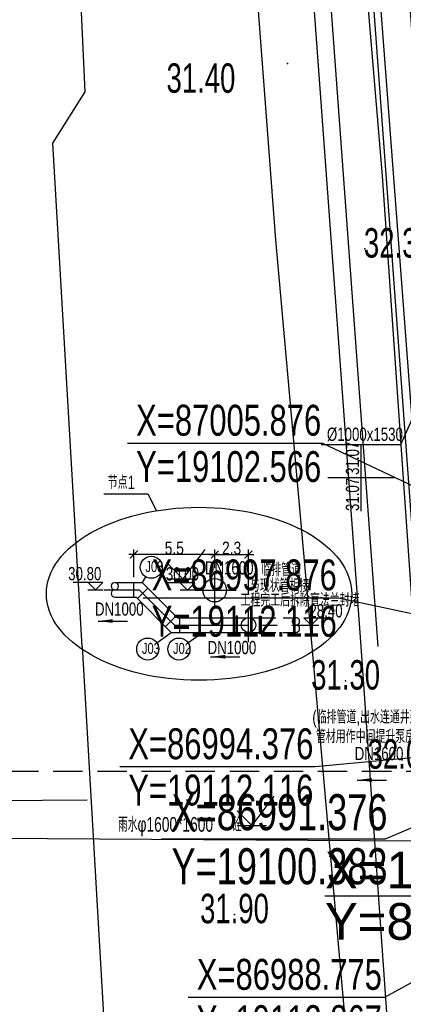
# Model space of a CAD drawing. Header units: millimetres. Extents: x 1371 to 38096, y 232 to 174236.
# Tile 19 of 84: x 19065 to 19091, y 86976 to 87043. Entities that reach past the tile are written whole.
import ezdxf
from ezdxf.enums import TextEntityAlignment as Align

# ---------------------------------------------------------------- set-up
doc = ezdxf.new("R2010")
doc.units = ezdxf.units.MM
doc.header["$LTSCALE"] = 10
for name, pattern in [('CENTRE', [2, 1.25, -0.25, 0.25, -0.25]), ('CONTINOUS', [0]), ('DASHED', [0.75, 0.5, -0.25])]:
    doc.linetypes.add(name, pattern=pattern)
for name, color, linetype in [('0提标-单体编号-管线图', 2, 'Continuous'), ('0提标-坐标', 3, 'Continuous'), ('0提标-尺寸标注-平面 定位图', 3, 'Continuous'), ('0提标-管-中水管', 2, '回用管'), ('0提标-管-工艺管', 1, '工艺管'), ('0提标-管-工艺管标注', 2, 'CONTINOUS'), ('0提标-管-管位', 3, 'CONTINOUS'), ('0提标-管-给水管标注', 3, 'CONTINOUS'), ('0提标-管-雨水插旗', 2, 'Continuous'), ('dx', 8, 'Continuous'), ('LOCKUP', 7, 'Continuous'), ('坐标', 7, 'Continuous'), ('雨水', 180, 'Continuous')]:
    doc.layers.add(name, color=color, linetype=linetype)
doc.styles.add('SMEDI', font='smsim1.shx', dxfattribs={"width": 0.75, "bigfont": 'smfs.shx'})
doc.styles.add('SMEDI1', font='smsim.shx', dxfattribs={"width": 0.75, "bigfont": 'smfs.shx'})
doc.styles.add('SMEDI_KC', font='smsim1.shx', dxfattribs={"width": 0.8, "bigfont": 'smfs.shx'})
doc.styles.add('songti', font='txt', dxfattribs={"width": 0.75})
doc.styles.get("Standard").update_dxf_attribs({"font": 'smsim.shx', "bigfont": 'smfs.shx'})
doc.styles.add('宋体', font='smsim1.shx', dxfattribs={"bigfont": 'smfs.shx'})
doc.styles.add('黑体', font='smsim.shx', dxfattribs={"width": 0.75, "bigfont": 'smfs.shx'})
doc.linetypes.add('回用管', pattern='A,4,-0.5,["HY",songti,S=0.4,R=0,X=-0.2,Y=-0.2],-0.7', length=5.2)
doc.linetypes.add('工艺管', pattern='A,4,-0.5,["W",songti,S=0.4,R=0,X=-0.2,Y=-0.2],-0.7', length=5.2)
doc.dimstyles.new('1-350', dxfattribs={"dimscale": 0.35, "dimtxt": 2.5, "dimasz": 1.5, "dimexe": 1, "dimexo": 1, "dimgap": 0, "dimtad": 1, "dimzin": 9, "dimdsep": 46, "dimtxsty": 'SMEDI_KC', "dimblk": 'ARCHTICK', "dimcen": 0, "dimdle": 1, "dimclrd": 7, "dimclre": 7, "dimclrt": 256, "dimadec": 0, "dimazin": 2, "dimtfac": 1, "dimtmove": 2, "dimatfit": 3, "dimfxl": 0, "dimtolj": 1, "dimtzin": 0, "dimarcsym": 0})
doc.dimstyles.new('1-700', dxfattribs={"dimscale": 0.7, "dimtxt": 3, "dimasz": 1, "dimexe": 0.5, "dimexo": 0.5, "dimgap": 0, "dimtad": 1, "dimdsep": 46, "dimtxsty": 'SMEDI', "dimblk1": 'ARCHTICK', "dimblk2": 'ARCHTICK', "dimsah": 1, "dimcen": 0, "dimclrd": 7, "dimclre": 7, "dimclrt": 3, "dimazin": 0, "dimtfac": 1, "dimtix": 1, "dimtmove": 2, "dimatfit": 3, "dimldrblk": 'ARCHTICK', "dimfxl": 0, "dimtolj": 1, "dimtzin": 0, "dimarcsym": 0})
doc.dimstyles.new('ISO-25', dxfattribs={"dimtxt": 2.5, "dimasz": 2.5, "dimexe": 1.25, "dimexo": 0.625, "dimgap": 0.2, "dimtad": 1, "dimtxsty": 'Standard', "dimcen": 2.5, "dimadec": 0, "dimazin": 0, "dimtfac": 1, "dimtmove": 0, "dimatfit": 3, "dimfxl": 0, "dimarcsym": 0})

# ---------------------------------------------------------------- blocks, each defined once
blk = doc.blocks.new('*U325')
at = {"layer": 'dx', "ltscale": 0.3}
blk.add_line((19083.158, 87112.956), (19089.818, 87032.008), dxfattribs=at)
at = {"layer": 'dx', "linetype": 'Continuous', "ltscale": 0.5}
for p, q in [((19076.778, 87103.737), (19082.575, 87027.669)), ((19093.029, 87000), (19087.349, 87075.413)), ((19088.41, 87000), (19082.898, 87074.817)), ((19069.63, 87037.719), (19068.362, 87065.071)), ((19089.554, 87000), (19086.115, 87047.018)), ((19067.432, 87034.247), (19069.63, 87037.719)), ((19069.413, 87000), (19067.432, 87034.247)), ((19089.818, 87032.008), (19092.045, 87000)), ((19082.575, 87027.669), (19085.041, 87000)), ((19069.413, 87000), (19071.164, 86969.744)), ((19085.041, 87000), (19090.335, 86940.276)), ((19090.687, 86967.245), (19088.41, 87000)), ((19046.448, 86989.433), (19069.767, 86989.572))]:
    blk.add_line(p, q, dxfattribs=at)
at = {"layer": 'dx', "linetype": 'Continuous', "flags": 128}
for points in [[(19077.772, 87006.609), (19076.272, 87004.609)], [(19075.272, 87005.609), (19076.272, 87004.609)], [(19075.272, 87004.609), (19077.272, 87004.609)], [(19082.466, 86989.833), (19080.966, 86987.833)], [(19079.966, 86988.833), (19080.966, 86987.833)], [(19079.966, 86987.833), (19081.966, 86987.833)]]:
    blk.add_lwpolyline(points, dxfattribs=at)
at = {"layer": 'dx', "ltscale": 0.3}
for p in [(19083.397, 87039.653, 31.4), (19083.397, 87039.653, 31.4), (19088.659, 87027.059, 32.3), (19088.659, 87027.059, 32.3), (19076.272, 87004.609), (19087.34, 86997.683, 31.3), (19087.34, 86997.683, 31.3), (19091.182, 86992.304, 32), (19091.182, 86992.304, 32), (19080.966, 86987.833), (19079.785, 86981.792, 31.9), (19079.785, 86981.792, 31.9)]:
    blk.add_point(p, dxfattribs=at)
at = {"layer": 'dx', "ltscale": 0.3, "style": '黑体', "width": 0.7}
for s, p in [('31.40', (19077.501, 87038.666, 31.4)), ('32.30', (19090.93, 87027.459, 32.3)), ('31.30', (19087.34, 86998.083, 31.3)), ('32.00', (19091.182, 86992.704, 32)), ('31.90', (19079.785, 86982.192, 31.9))]:
    blk.add_text(s, height=2, dxfattribs=at).set_placement(p, align=Align.MIDDLE)
blk = doc.blocks.new('_ARCHTICK')
at = {"color": 0, "linetype": 'ByBlock', "const_width": 0.15}
blk.add_lwpolyline([(-0.5, -0.5), (0.5, 0.5)], dxfattribs=at)
blk = doc.blocks.new('*D301')
at = {"layer": '0提标-管-管位', "color": 7, "lineweight": -2, "ltscale": 0.3}
for p, q in [((19078.44, 87005.347), (19078.44, 87006.61)), ((19080.74, 87003.617), (19080.74, 87006.61)), ((19078.09, 87006.26), (19081.09, 87006.26))]:
    blk.add_line(p, q, dxfattribs=at)
at = {"layer": 'Defpoints', "color": 0, "ltscale": 0.3}
for p in [(19080.74, 87006.26), (19078.44, 87004.997), (19080.74, 87003.267)]:
    blk.add_point(p, dxfattribs=at)
at = {"layer": '0提标-管-管位', "color": 7, "lineweight": -2, "ltscale": 0.3, "xscale": 0.5249999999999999, "yscale": 0.5249999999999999, "zscale": 0.5249999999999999, "rotation": 180}
blk.add_blockref('_ARCHTICK', (19078.44, 87006.26), dxfattribs=at)
at = {"layer": '0提标-管-管位', "color": 7, "lineweight": -2, "ltscale": 0.3, "xscale": 0.5249999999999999, "yscale": 0.5249999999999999, "zscale": 0.5249999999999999}
blk.add_blockref('_ARCHTICK', (19080.74, 87006.26), dxfattribs=at)
at = {"layer": '0提标-管-管位', "ltscale": 0.3, "insert": (19079.59, 87006.698), "char_height": 0.875, "attachment_point": 5, "style": 'SMEDI_KC'}
blk.add_mtext('\\A1;2.3', dxfattribs=at)
blk = doc.blocks.new('*D299')
at = {"layer": '0提标-管-管位', "color": 7, "lineweight": -2, "ltscale": 0.3}
for p, q in [((19072.94, 87004.718), (19072.94, 87006.61)), ((19078.44, 87005.347), (19078.44, 87006.61)), ((19078.79, 87006.26), (19072.59, 87006.26))]:
    blk.add_line(p, q, dxfattribs=at)
at = {"layer": 'Defpoints', "color": 0, "ltscale": 0.3}
for p in [(19072.94, 87006.26), (19078.44, 87004.997), (19072.94, 87004.368)]:
    blk.add_point(p, dxfattribs=at)
at = {"layer": '0提标-管-管位', "color": 7, "lineweight": -2, "ltscale": 0.3, "xscale": 0.5249999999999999, "yscale": 0.5249999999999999, "zscale": 0.5249999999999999, "rotation": 180}
blk.add_blockref('_ARCHTICK', (19072.94, 87006.26), dxfattribs=at)
at = {"layer": '0提标-管-管位', "color": 7, "lineweight": -2, "ltscale": 0.3, "xscale": 0.5249999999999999, "yscale": 0.5249999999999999, "zscale": 0.5249999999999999}
blk.add_blockref('_ARCHTICK', (19078.44, 87006.26), dxfattribs=at)
at = {"layer": '0提标-管-管位', "ltscale": 0.3, "insert": (19075.69, 87006.698), "char_height": 0.875, "attachment_point": 5, "style": 'SMEDI_KC'}
blk.add_mtext('\\A1;5.5', dxfattribs=at)
blk = doc.blocks.new('*U202')
blk.add_line((0, 0), (-13.347, 0))
at = {"style": 'SMEDI1', "width": 0.75}
blk.add_text(' X=86988.775 ', height=2.1, dxfattribs=at).set_placement((-13.347, 0.525))
blk.add_text(' Y=19112.867 ', height=2.1, dxfattribs=at).set_placement((-13.347, -0.525), align=Align.TOP_LEFT)
blk = doc.blocks.new('*U193')
blk.add_line((0, 0), (-13.285, 0))
at = {"style": 'SMEDI1', "width": 0.75}
blk.add_text(' X=86994.376 ', height=2.1, dxfattribs=at).set_placement((-13.285, 0.525))
blk.add_text(' Y=19112.116 ', height=2.1, dxfattribs=at).set_placement((-13.285, -0.525), align=Align.TOP_LEFT)
blk = doc.blocks.new('*U192')
blk.add_line((0, 0), (-13.285, 0))
at = {"style": 'SMEDI1', "width": 0.75}
blk.add_text(' X=86997.876 ', height=2.1, dxfattribs=at).set_placement((-13.285, 0.525))
blk.add_text(' Y=19112.116 ', height=2.1, dxfattribs=at).set_placement((-13.285, -0.525), align=Align.TOP_LEFT)
blk = doc.blocks.new('*U191')
blk.add_line((0, 0), (-13.285, 0))
at = {"style": 'SMEDI1', "width": 0.75}
blk.add_text(' X=87005.876 ', height=2.1, dxfattribs=at).set_placement((-13.285, 0.525))
blk.add_text(' Y=19102.566 ', height=2.1, dxfattribs=at).set_placement((-13.285, -0.525), align=Align.TOP_LEFT)
blk = doc.blocks.new('*D177')
at = {"layer": '0提标-尺寸标注-平面 定位图', "color": 7, "lineweight": -2}
for p, q in [((19092.933, 87060.86), (19090.132, 87060.655)), ((19093.126, 87024.593), (19090.481, 87060.68)), ((19095.578, 87024.772), (19092.777, 87024.567))]:
    blk.add_line(p, q, dxfattribs=at)
at = {"layer": 'Defpoints', "color": 0}
for p in [(19093.282, 87060.886), (19090.481, 87060.68), (19095.927, 87024.798)]:
    blk.add_point(p, dxfattribs=at)
at = {"layer": '0提标-尺寸标注-平面 定位图', "color": 7, "lineweight": -2, "xscale": 0.7, "yscale": 0.7, "zscale": 0.7}
for p, rotation in [((19090.481, 87060.68), 94.19249440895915), ((19093.126, 87024.593), 274.1924944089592)]:
    blk.add_blockref('_ARCHTICK', p, dxfattribs=dict(at, rotation=rotation))
at = {"layer": '0提标-尺寸标注-平面 定位图', "color": 3, "insert": (19092.851, 87042.713), "char_height": 2.1, "attachment_point": 5, "rotation": 274.19249, "style": 'SMEDI'}
blk.add_mtext('\\A1;36', dxfattribs=at)
blk = doc.blocks.new('*U154')
blk.add_line((0, 0), (-15.207, 0))
at = {"style": 'SMEDI1', "width": 0.75}
blk.add_text(' X=86991.376 ', height=2.45, dxfattribs=at).set_placement((-15.207, 0.613))
blk.add_text(' Y=19100.383 ', height=2.45, dxfattribs=at).set_placement((-15.207, -0.612), align=Align.TOP_LEFT)
blk = doc.blocks.new('*D10')
at = {"layer": '0提标-尺寸标注-平面 定位图', "color": 0, "lineweight": -2}
for p, q in [((19070.123, 87304.606), (19081.931, 87143.532)), ((19073.467, 87303.848), (19069.199, 87303.536)), ((19094.279, 86975.079), (19082.472, 87136.152)), ((19097.476, 86976.316), (19093.208, 86976.003))]:
    blk.add_line(p, q, dxfattribs=at)
at = {"layer": 'Defpoints', "color": 0}
for p in [(19074.464, 87303.921), (19070.196, 87303.609), (19098.473, 86976.389)]:
    blk.add_point(p, dxfattribs=at)
at = {"layer": '0提标-尺寸标注-平面 定位图', "color": 0, "lineweight": -2, "xscale": 1.5, "yscale": 1.5, "zscale": 1.5}
for p, rotation in [((19070.196, 87303.609), 94.19249440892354), ((19094.206, 86976.076), 274.1924944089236)]:
    blk.add_blockref('_ARCHTICK', p, dxfattribs=dict(at, rotation=rotation))
at = {"layer": '0提标-尺寸标注-平面 定位图', "color": 3, "insert": (19083.198, 87139.915), "char_height": 4, "attachment_point": 5, "rotation": 274.19249, "style": 'SMEDI'}
blk.add_mtext('328', dxfattribs=at)
blk = doc.blocks.new('*U324')
at = {"ltscale": 0.3}
for p, q in [((19079.94, 87000.868), (19079.94, 87002.068)), ((19081.54, 87000.868), (19081.54, 87002.068))]:
    blk.add_line(p, q, dxfattribs=at)
for points in [[(19079.99, 87000.868), (19079.99, 87002.068), (19079.89, 87002.068), (19079.89, 87000.868)], [(19081.49, 87000.868), (19081.49, 87002.068), (19081.59, 87002.068), (19081.59, 87000.868)]]:
    blk.add_lwpolyline(points, close=True, dxfattribs=at)
at = {"layer": '0提标-单体编号-管线图', "ltscale": 0.3}
for p, q in [((19073.737, 87004.758), (19073.502, 87004.368)), ((19074.497, 87000.266), (19075.488, 87000.968)), ((19076.614, 87000.266), (19077.604, 87000.968))]:
    blk.add_line(p, q, dxfattribs=at)
for centre in [(19074.124, 87005.4), (19073.885, 86999.833), (19076.002, 86999.833)]:
    blk.add_circle(centre, 0.75, dxfattribs=at)
at = {"layer": '0提标-管-中水管', "color": 5, "linetype": 'CENTRE', "ltscale": 0.4}
for p, q in [((19078.44, 87002.676), (19078.44, 87004.997)), ((19070.903, 87003.868), (19073.295, 87003.868)), ((19073.295, 87003.868), (19075.695, 87001.468)), ((19077.112, 87003.836), (19079.906, 87003.836)), ((19080.74, 87000.308), (19080.74, 87002.629)), ((19075.695, 87001.468), (19084.452, 87001.468))]:
    blk.add_line(p, q, dxfattribs=at)
at = {"layer": '0提标-管-中水管', "linetype": 'Continuous', "ltscale": 0.4}
for p, q in [((19071.65, 87004.368), (19073.502, 87004.368)), ((19072.94, 87003.368), (19072.94, 87004.368)), ((19073.192, 87003.263), (19073.899, 87003.971)), ((19073.502, 87004.368), (19075.902, 87001.968)), ((19071.65, 87003.368), (19073.088, 87003.368)), ((19073.088, 87003.368), (19075.488, 87000.968)), ((19075.797, 87002.073), (19075.09, 87001.366)), ((19075.902, 87001.968), (19079.89, 87001.968)), ((19076.05, 87001.968), (19076.05, 87000.968)), ((19079.99, 87001.968), (19081.49, 87001.968)), ((19081.54, 87000.968), (19081.54, 87001.968)), ((19075.488, 87000.968), (19079.89, 87000.968)), ((19079.99, 87000.968), (19081.49, 87000.968))]:
    blk.add_line(p, q, dxfattribs=at)
at = {"layer": '0提标-管-中水管', "color": 7, "linetype": 'DASHED', "ltscale": 0.2}
for p, q in [((19081.59, 87001.968), (19083.965, 87001.968)), ((19081.59, 87000.968), (19083.965, 87000.968))]:
    blk.add_line(p, q, dxfattribs=at)
at = {"layer": '0提标-管-中水管', "linetype": 'Continuous', "ltscale": 0.4}
for centre, radius in [((19078.44, 87003.836), 0.8), ((19080.74, 87001.468), 0.5)]:
    blk.add_circle(centre, radius, dxfattribs=at)
for centre, start, end in [((19071.65, 87004.118), 90, 270), ((19071.65, 87004.118), 270, 90), ((19071.65, 87003.618), 90, 270)]:
    blk.add_arc(centre, 0.25, start, end, dxfattribs=at)
at = {"layer": '0提标-管-中水管', "color": 7, "linetype": 'DASHED', "ltscale": 0.2}
for centre, start, end in [((19083.965, 87001.718), 90, 270), ((19083.965, 87001.718), 270, 90), ((19083.965, 87001.218), 270, 90)]:
    blk.add_arc(centre, 0.25, start, end, dxfattribs=at)
at = {"layer": '0提标-管-工艺管', "linetype": 'DASHED', "ltscale": 0.4}
blk.add_lwpolyline([(19038.176, 86989.257), (19040.457, 86991.538), (19132.589, 86991.538)], dxfattribs=at)
at = {"layer": '0提标-管-工艺管标注', "ltscale": 0.3}
blk.add_line((19088.133, 86990.93), (19090.133, 86990.93), dxfattribs=at)
blk.add_lwpolyline([(19088.133, 86990.93, 0, 0.25, 0), (19089.133, 86990.93, 0, 0, 0)], format="xyseb", dxfattribs=at)
at = {"layer": '0提标-管-给水管标注', "ltscale": 0.3}
for p, q in [((19070.89, 87010.4), (19073.884, 87010.4)), ((19073.884, 87010.4), (19074.478, 87009.242)), ((19069.821, 87004.368), (19070.321, 87003.868)), ((19070.821, 87004.368), (19070.321, 87003.868)), ((19076.096, 87004.336), (19076.596, 87003.836)), ((19077.096, 87004.336), (19076.596, 87003.836)), ((19069.805, 87003.868), (19070.836, 87003.868)), ((19077.112, 87003.836), (19076.081, 87003.836)), ((19084.499, 87001.968), (19084.999, 87001.468)), ((19085.499, 87001.968), (19084.999, 87001.468)), ((19070.504, 87001.74), (19072.504, 87001.74)), ((19084.484, 87001.468), (19085.515, 87001.468)), ((19078.158, 86999.311), (19080.158, 86999.311))]:
    blk.add_line(p, q, dxfattribs=at)
for points in [[(19070.821, 87004.368), (19068.821, 87004.368)], [(19077.096, 87004.336), (19075.096, 87004.336)], [(19084.499, 87001.968), (19086.499, 87001.968)]]:
    blk.add_lwpolyline(points, dxfattribs=at)
for points in [[(19070.504, 87001.74, 0, 0.25, 0), (19071.504, 87001.74, 0, 0, 0)], [(19078.158, 86999.311, 0, 0.25, 0), (19079.158, 86999.311, 0, 0, 0)]]:
    blk.add_lwpolyline(points, format="xyseb", dxfattribs=at)
blk.add_ellipse((19077.374, 87003.593), major_axis=(10.384, 0), ratio=0.56653, dxfattribs=at)
at = {"layer": '0提标-管-雨水插旗', "color": 7, "ltscale": 0.5}
for p, q in [((19091.089, 87013.736), (19096.978, 87026.88)), ((19085.689, 87013.736), (19091.089, 87013.736)), ((19088.389, 87013.736), (19088.389, 87011.475)), ((19088.389, 87011.475), (19086.129, 87011.475)), ((19088.389, 87011.475), (19088.389, 87009.215)), ((19090.65, 87011.475), (19088.389, 87011.475))]:
    blk.add_line(p, q, dxfattribs=at)
at = {"layer": '雨水', "linetype": 'Continuous', "elevation": 32.882, "flags": 128}
blk.add_lwpolyline([(19102.486, 86986.713), (19038.709, 86987.111)], dxfattribs=at)
at = {"layer": '0提标-坐标', "ltscale": 0.3}
for name, p in [('*U191', (19085.794, 87013.823)), ('*U192', (19086.852, 87003.302)), ('*U193', (19085.262, 86991.821)), ('*U154', (19090.026, 86986.903)), ('*U202', (19089.981, 86976.139))]:
    blk.add_blockref(name, p, dxfattribs=at)
at = {"layer": '0提标-单体编号-管线图', "ltscale": 0.3, "style": 'SMEDI', "width": 0.75}
for s, p in [('J03', (19073.728, 87005.073)), ('J03', (19073.49, 86999.506)), ('J02', (19075.606, 86999.506))]:
    blk.add_text(s, height=0.75, dxfattribs=at).set_placement(p)
at = {"layer": '0提标-管-工艺管标注', "ltscale": 0.3, "style": 'SMEDI', "width": 0.75}
for s, p in [('(临排管道,出水连通井建成后,拆除', (19085.076, 86994.77, 33.044)), ('管材用作中间提升泵房进水管。)', (19085.319, 86993.443, 33.044)), ('DN1600', (19087.961, 86992.281, 33.044))]:
    blk.add_text(s, height=0.9, dxfattribs=at).set_placement(p)
at = {"layer": '0提标-管-给水管标注', "ltscale": 0.3, "style": 'SMEDI', "width": 0.75}
for s, p in [('节点1', (19071.163, 87010.722)), ('30.80', (19068.469, 87004.514)), ('30.00', (19075.114, 87004.496)), ('DN1600', (19077.769, 87004.91)), ('临排管道', (19081.612, 87004.791)), ('与现状管相接', (19080.833, 87003.709)), ('工程完工后拆除盲法兰封堵', (19080.19, 87002.72)), ('DN1000', (19070.291, 87002.106)), ('28.40', (19084.879, 87001.988)), ('DN1000', (19077.953, 86999.49))]:
    blk.add_text(s, height=0.9, dxfattribs=at).set_placement(p)
at = {"layer": '0提标-管-雨水插旗', "ltscale": 10, "style": 'SMEDI1', "width": 0.75}
blk.add_text('%%C1000x1530', height=0.9, dxfattribs=at).set_placement((19086.07, 87013.992))
for p in [(19088.259, 87011.676), (19088.259, 87009.22)]:
    blk.add_text('31.07', height=0.9, rotation=90, dxfattribs=at).set_placement(p)
at = {"layer": '坐标', "insert": (19105.923, 86983.062), "char_height": 2.5, "attachment_point": 6}
blk.add_mtext('\\SX=19099.151/Y=86976.752', dxfattribs=at)
at = {"layer": '雨水', "linetype": 'Continuous', "ltscale": 0.3, "style": '宋体', "width": 0.7}
blk.add_text('雨水φ1600*1600     砼', height=1, rotation=0.01273, dxfattribs=at).set_placement((19071.86, 86987.411, 25.55))
at = {"layer": '0提标-尺寸标注-平面 定位图'}
dim = blk.add_linear_dim(base=(19070.196, 87303.609), p1=(19098.473, 86976.389), p2=(19074.464, 87303.921), angle=94.19249, dimstyle='ISO-25', dxfattribs=at)
dim.commit()
dim.dimension.update_dxf_attribs({"geometry": '*D10', "text_midpoint": (19083.198, 87139.915), "dimtype": 161})
dim = blk.add_aligned_dim(p1=(19095.927, 87024.798), p2=(19093.282, 87060.886), distance=2.809, dimstyle='1-700', dxfattribs=at)
dim.commit()
dim.dimension.update_dxf_attribs({"geometry": '*D177', "text_midpoint": (19092.851, 87042.713)})
at = {"layer": '0提标-管-管位', "ltscale": 0.3}
for base, p2, picture, middle in [((19072.94, 87006.26), (19072.94, 87004.368), '*D299', (19075.69, 87006.698)), ((19080.74, 87006.26), (19080.74, 87003.267), '*D301', (19079.59, 87006.698))]:
    dim = blk.add_linear_dim(base=base, p1=(19078.44, 87004.997), p2=p2, dimstyle='1-350', dxfattribs=at)
    dim.commit()
    dim.dimension.update_dxf_attribs({"geometry": picture, "text_midpoint": middle})
at = {"layer": '0提标-坐标'}
for points in [[(19102.566, 87005.876), (19085.794, 87013.823)], [(19112.116, 86997.876), (19086.852, 87003.302)], [(19112.116, 86994.376), (19085.262, 86991.821)], [(19100.383, 86991.376), (19090.026, 86986.903)], [(19112.867, 86988.775), (19089.981, 86976.139)], [(19112.867, 86986.275), (19089.965, 86970.118)]]:
    blk.add_leader(points, dimstyle='1-700', dxfattribs=at)
blk = doc.blocks.new('*U327')
at = {"layer": 'LOCKUP', "ltscale": 0.3}
for name in ['*U324', '*U325']:
    blk.add_blockref(name, (0, 0), dxfattribs=at)

msp = doc.modelspace()

# ---------------------------------------------------------------- block references
at = {"layer": 'LOCKUP', "ltscale": 0.3}
msp.add_blockref('*U327', (0, 0), dxfattribs=at)

doc.saveas('drawing.dxf')
